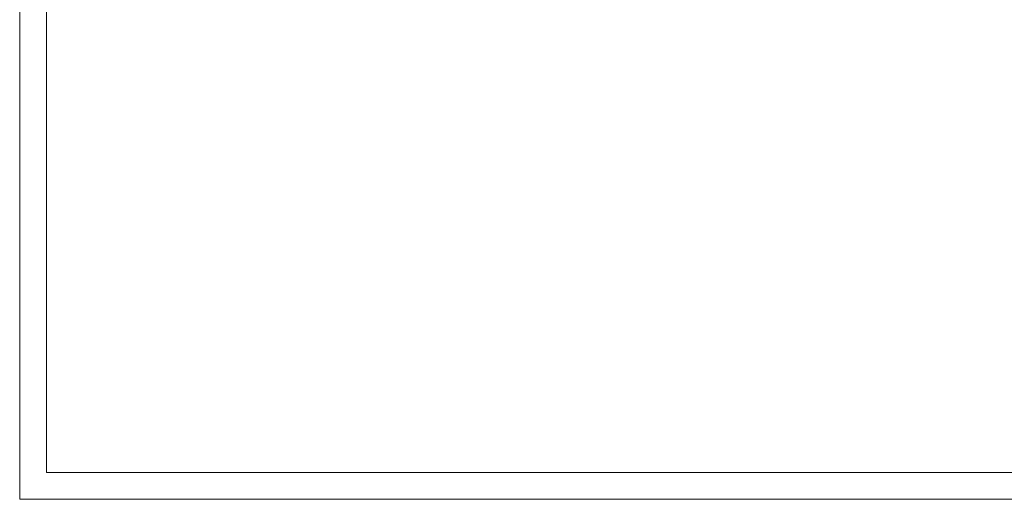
# Model space of a CAD drawing. Header units: millimetres. Extents: x -5207 to 173417, y -28809 to -6400.
# Tile 61 of 256: x 8146 to 9979, y -28809 to -27916. Entities that reach past the tile are written whole.
import ezdxf

# ---------------------------------------------------------------- set-up
doc = ezdxf.new("R2010")
doc.units = ezdxf.units.MM
doc.layers.add('mr_wym_białe', color=255, linetype='Continuous', lineweight=9)

msp = doc.modelspace()

# ---------------------------------------------------------------- linework, layer by layer
at = {"layer": 'mr_wym_białe', "color": 7}
for p, q in [((8145.673, -22869.3601), (8145.673, -28809.3601)), ((8195.673, -22919.3601), (8195.673, -28759.3601)), ((8195.673, -28759.3601), (16505.673, -28759.3601)), ((8145.673, -28809.3601), (8155.673, -28809.3601)), ((8145.673, -28809.3601), (16555.673, -28809.3601))]:
    msp.add_line(p, q, dxfattribs=at)

doc.saveas('drawing.dxf')
